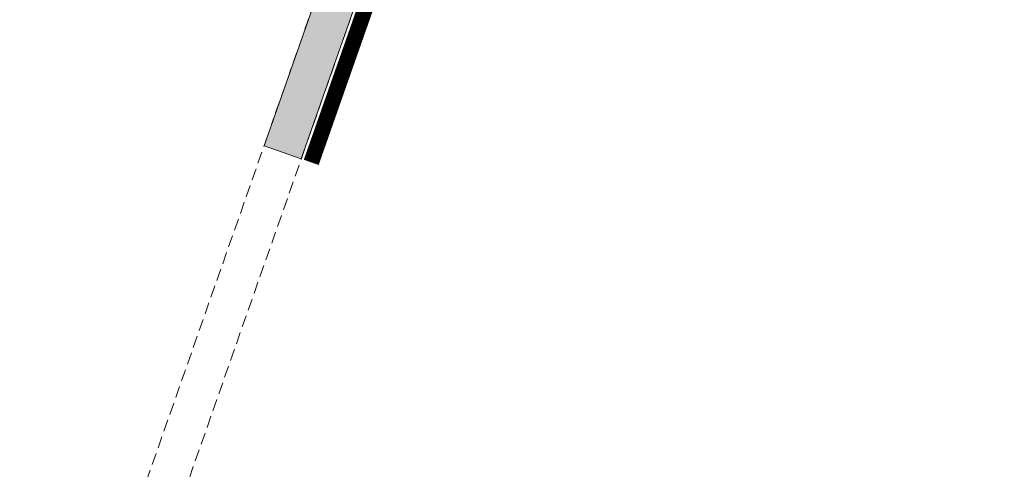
# Model space of a CAD drawing. Header units: millimetres. Extents: x 811 to 573824, y 137 to 100812.
# Tile 97 of 143: x 460518 to 461767, y 69263 to 69833. Entities that reach past the tile are written whole.
import ezdxf

# ---------------------------------------------------------------- set-up
doc = ezdxf.new("R2010")
doc.units = ezdxf.units.MM
doc.header["$LTSCALE"] = 3
doc.header["$MEASUREMENT"] = 0
doc.linetypes.add('DASHED2', pattern=[0.375, 0.25, -0.125])
for name, color, linetype, lineweight in [('FACADE', 34, 'Continuous', 0), ('FURNITURE', 27, 'Continuous', 0), ('JOINERY DETAILS TEXT', 7, 'Continuous', 0)]:
    doc.layers.add(name, color=color, linetype=linetype, lineweight=lineweight)
doc.styles.add('ARA-30', font='stylu.ttf', dxfattribs={"height": 60})

msp = doc.modelspace()

# ---------------------------------------------------------------- hatches: boundary and pattern name
at = {"layer": 'FURNITURE'}
h = msp.add_hatch(color=256, dxfattribs=at)
h.dxf.hatch_style = 1
edge = h.paths.add_edge_path()
edge.add_line((461113.2522800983, 70485.06177055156), (460828.3141291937, 69673.40074895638))
edge.add_line((460828.3141291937, 69673.40074895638), (460875.4914981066, 69656.83886917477))
edge.add_line((460875.4914981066, 69656.83886917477), (461156.9929531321, 70458.71028525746))
edge.add_arc((461186.4213912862, 70557.0365575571), 102.63570916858, 224.5285493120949, 253.3378872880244, ccw=False)

# ---------------------------------------------------------------- linework, layer by layer
at = {"layer": 'FACADE', "linetype": 'DASHED2', "ltscale": 20}
for p, q in [((458942.4187349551, 64301.45456806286, 0.1178510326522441), (461113.2522800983, 70485.06177055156, 0.1183792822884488)), ((458989.6349006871, 64284.87906829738, 0.2357022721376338), (461156.9929531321, 70458.71028525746, 0.1183792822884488))]:
    msp.add_line(p, q, dxfattribs=at)
at = {"layer": 'FURNITURE', "color": 6, "const_width": 20, "elevation": 0.1178512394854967}
msp.add_lwpolyline([(460888.1211288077, 69652.40516652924), (461169.1113160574, 70452.82020996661)], dxfattribs=at)
at = {"layer": 'FURNITURE'}
msp.add_polyline3d([(461113.2522800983, 70485.06177055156, 0.1183792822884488), (460828.3141291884, 69673.40074895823, 0.1183792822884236), (460875.4914981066, 69656.83886917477, 0.1178512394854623), (461156.9929531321, 70458.71028525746, 0.1183792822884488)], close=True, dxfattribs=at)

# ---------------------------------------------------------------- texts
at = {"layer": 'JOINERY DETAILS TEXT', "insert": (460390.5661669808, 68055.33925381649), "char_height": 75, "width": 566.027297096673, "attachment_point": 1, "rotation": 70.57194079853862, "style": 'ARA-30', "bg_fill": 1, "box_fill_scale": 1.5, "bg_fill_color": 254, "bg_fill_transparency": 0}
msp.add_mtext('\\A1;\\pi149.59491;JD10\\P\\pi29.13371;DETAIL 8A', dxfattribs=at)

doc.saveas('drawing.dxf')
